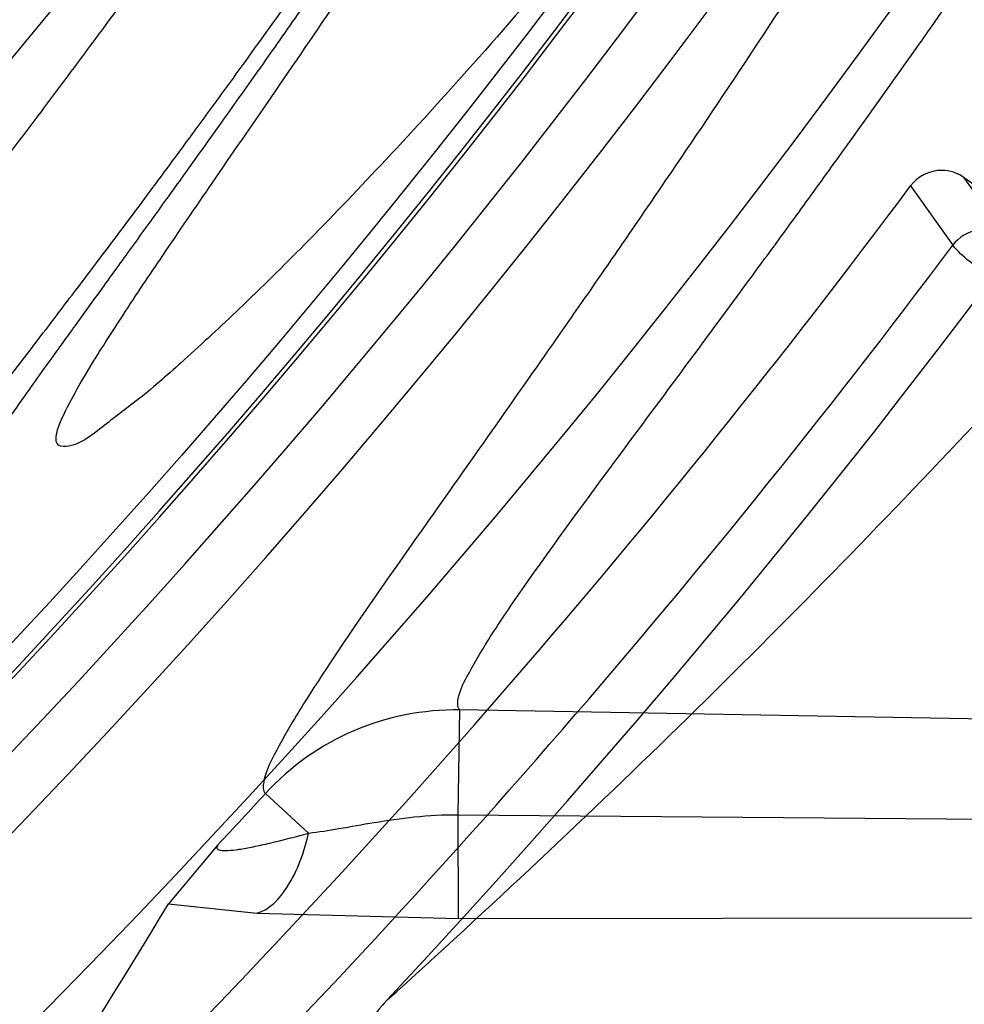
# Model space of a CAD drawing. Header units: millimetres. Extents: x 0 to 297, y 0 to 210.
# Tile 37 of 256: x 147.7394 to 147.776, y 91.1248 to 91.163. Entities that reach past the tile are written whole.
import ezdxf

# ---------------------------------------------------------------- set-up
doc = ezdxf.new("R2010")
doc.units = ezdxf.units.MM
doc.header["$LTSCALE"] = 16.335
doc.layers.get('0').update_dxf_attribs({"linetype": 'CONTINUOUS'})
for name, color, linetype in [('01_GLOBAL', 7, 'CONTINUOUS'), ('INTFCLR_1', 7, 'CONTINUOUS'), ('INTFCLR_144815', 7, 'CONTINUOUS')]:
    doc.layers.add(name, color=color, linetype=linetype)

msp = doc.modelspace()

# ---------------------------------------------------------------- linework, layer by layer
at = {"color": 7, "linetype": 'Continuous'}
msp.add_circle((148.2308034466, 92.1164639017), 1.9, dxfattribs=at)
at = {"color": 9, "linetype": 'Continuous'}
msp.add_arc((148.2308034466, 92.1164639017), 1.8756493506, 182.9674534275, 267.0325465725, dxfattribs=at)
at = {"layer": '01_GLOBAL', "color": 7, "linetype": 'Continuous'}
msp.add_circle((148.2308034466, 92.1164639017), 1.925, dxfattribs=at)
at = {"layer": 'INTFCLR_1', "color": 6, "linetype": 'Continuous'}
for radius in [0.3017258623, 0.2867456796]:
    msp.add_arc((147.5056636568, 91.35632411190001), radius, 270, 90.00000002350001, dxfattribs=at)
for points, knots in [([(147.7024190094, 91.57132411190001), (147.7018087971, 91.57132411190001), (147.7029114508, 91.5692236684), (147.7038583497, 91.5680649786), (147.7054058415, 91.56603172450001), (147.7073153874, 91.5637319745), (147.7097564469, 91.56079692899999), (147.7126098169, 91.5573885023), (147.7156703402, 91.5536813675), (147.7186923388, 91.5499560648), (147.721505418, 91.54640770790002), (147.7240879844, 91.5430774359), (147.7264364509, 91.53997985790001), (147.7285589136, 91.53711993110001), (147.7304701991, 91.53449113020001), (147.7321890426, 91.5320821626), (147.7337330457, 91.529879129), (147.7351142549, 91.527876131), (147.7363481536, 91.5260600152), (147.7374498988, 91.5244157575), (147.7384368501, 91.52292425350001), (147.7393145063, 91.52158304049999), (147.740301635, 91.52005887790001), (147.7413416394, 91.5184318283), (147.7424164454, 91.51672483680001), (147.7434051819, 91.5151347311), (147.7444675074, 91.51340362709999), (147.7454727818, 91.51173989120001), (147.7463989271, 91.5101860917), (147.7472040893, 91.50882047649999), (147.7480924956, 91.5072948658), (147.7490691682, 91.5055946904), (147.7501439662, 91.503694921), (147.7513258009, 91.5015697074), (147.7526254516, 91.49918624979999), (147.7540567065, 91.4965029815), (147.7556293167, 91.4934797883), (147.7573520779, 91.49007026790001), (147.7592357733, 91.4862176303), (147.7612959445, 91.48184252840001), (147.7635459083, 91.4768493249), (147.7659975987, 91.4711159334), (147.7686600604, 91.46449556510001), (147.771540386, 91.45677847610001), (147.7745995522, 91.4477874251), (147.7776353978, 91.43777021), (147.7804347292, 91.4271489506), (147.7828479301, 91.41640510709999), (147.7848548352, 91.405631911), (147.7864550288, 91.3948720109), (147.7876568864, 91.3841237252), (147.7884643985, 91.3734124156), (147.7888848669, 91.3627276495), (147.788923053, 91.3520862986), (147.7885832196, 91.34147856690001), (147.7878679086, 91.3309058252), (147.7867790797, 91.3203765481), (147.7853146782, 91.30986953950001), (147.7834744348, 91.2993988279), (147.7812492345, 91.2889416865), (147.7786373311, 91.27851137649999), (147.7756726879, 91.26825261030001), (147.7725298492, 91.2586638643), (147.7694333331, 91.2501513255), (147.7665578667, 91.24288110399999), (147.763914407, 91.2366339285), (147.7614912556, 91.23122494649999), (147.7592772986, 91.2265132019), (147.7572566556, 91.222383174), (147.7554148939, 91.2187488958), (147.7537381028, 91.2155404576), (147.7522167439, 91.21270536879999), (147.7508394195, 91.21019779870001), (147.7495919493, 91.20797263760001), (147.7484619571, 91.205992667), (147.7474378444, 91.2042264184), (147.7465123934, 91.2026529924), (147.7456788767, 91.20125348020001), (147.7447260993, 91.1996710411), (147.7436842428, 91.1979643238), (147.7424549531, 91.195983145), (147.7413949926, 91.1943013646), (147.7404087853, 91.1927574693), (147.7395314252, 91.19139819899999), (147.7385421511, 91.1898833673), (147.7374297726, 91.1882012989), (147.7361816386, 91.18634056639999), (147.7347816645, 91.18428595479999), (147.7332139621, 91.18202299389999), (147.7314607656, 91.179538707), (147.7295082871, 91.1768262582), (147.7273377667, 91.1738741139), (147.7249300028, 91.1706720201), (147.7222786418, 91.16722855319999), (147.7193828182, 91.16355418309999), (147.7162651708, 91.1596930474), (147.7130841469, 91.155829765), (147.7101062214, 91.152268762), (147.7075479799, 91.1491965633), (147.7055504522, 91.14679617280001), (147.7039276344, 91.14467529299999), (147.7029496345, 91.1434806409), (147.7017963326, 91.1413241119), (147.7024190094, 91.1413241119)], [0, 0, 0, 0, 0.0038604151, 0.0075016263, 0.0124785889, 0.0188917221, 0.0268498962, 0.0364677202, 0.04706947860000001, 0.0572444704, 0.0668187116, 0.0757144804, 0.08390538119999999, 0.0914099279, 0.098245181, 0.1044667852, 0.1101313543, 0.1152642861, 0.1198589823, 0.1240215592, 0.1277856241, 0.1311734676, 0.1341617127, 0.1392736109, 0.1433897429, 0.1469230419, 0.1511192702, 0.1562389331, 0.1592204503, 0.1625628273, 0.1662680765, 0.1703891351, 0.1749670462, 0.1800766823, 0.185772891, 0.1921413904, 0.1993155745, 0.2073310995, 0.2163076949, 0.2264451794, 0.2379233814, 0.250953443, 0.2658909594, 0.2830621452, 0.3030578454, 0.3259639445, 0.3492662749, 0.372530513, 0.3956109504, 0.4185782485, 0.4413347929, 0.4640172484, 0.48651927, 0.5089682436, 0.5313242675, 0.553647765, 0.5759939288, 0.5982772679, 0.6207473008, 0.6432362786, 0.6658996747, 0.6887559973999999, 0.7107777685, 0.7297237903, 0.7460531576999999, 0.7602331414, 0.7726347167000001, 0.7835467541, 0.7931663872, 0.8017211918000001, 0.8093215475, 0.8160683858, 0.8220758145, 0.8274205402, 0.8322066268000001, 0.8364980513, 0.8403368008, 0.8437547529, 0.8468031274, 0.8520223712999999, 0.8564046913, 0.8615533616, 0.8645986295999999, 0.8679945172, 0.8717882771, 0.8760445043, 0.8807522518, 0.8859628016, 0.8917731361, 0.8981681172, 0.9051985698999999, 0.9129160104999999, 0.9213486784, 0.9305434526, 0.9404096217, 0.9509435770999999, 0.9619432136, 0.9720502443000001, 0.9803711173, 0.9870628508, 0.9922716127, 0.99606073, 1, 1, 1, 1]), ([(147.7024190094, 91.1413241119), (147.7031143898, 91.1413241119), (147.7043203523, 91.14213679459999), (147.7061744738, 91.14325300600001), (147.7083002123, 91.1447976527), (147.710928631, 91.14681022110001), (147.7140582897, 91.14937974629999), (147.7175074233, 91.15237487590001), (147.7210070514, 91.1555769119), (147.724310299, 91.1587419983), (147.7273371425, 91.16175781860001), (147.7300923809, 91.16460395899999), (147.7325889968, 91.1672661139), (147.7348455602, 91.1697411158), (147.7368773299, 91.1720281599), (147.7387011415, 91.1741288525), (147.7403405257, 91.1760572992), (147.7418089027, 91.1778176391), (147.74312239, 91.1794189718), (147.7442950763, 91.1808709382), (147.7453447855, 91.18218881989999), (147.7462981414, 91.1834007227), (147.7472372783, 91.1846080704), (147.7482377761, 91.1859099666), (147.7492999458, 91.187311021), (147.7503509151, 91.1887170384), (147.7513832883, 91.1901164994), (147.7524574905, 91.19159267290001), (147.7536466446, 91.1932514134), (147.7549757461, 91.1951365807), (147.7564609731, 91.1972842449), (147.7581179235, 91.19973355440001), (147.7599603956, 91.2025250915), (147.7620026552, 91.20570886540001), (147.7642665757, 91.2093548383), (147.7667734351, 91.21354352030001), (147.7695429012, 91.2183732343), (147.7725956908, 91.2239740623), (147.7759494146, 91.23049845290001), (147.7796263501, 91.2381747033), (147.7835547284, 91.2471120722), (147.7874822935, 91.2570297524), (147.7911546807, 91.26748627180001), (147.7944163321, 91.27808548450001), (147.7972390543, 91.28872386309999), (147.7996322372, 91.2993899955), (147.8015947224, 91.3100274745), (147.8031423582, 91.3206651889), (147.8042785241, 91.3312578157), (147.8050140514, 91.3418222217), (147.805355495, 91.3523479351), (147.8053083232, 91.36283677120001), (147.8048760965, 91.3732949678), (147.8040611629, 91.3837158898), (147.8028633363, 91.39410400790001), (147.8012816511, 91.40445780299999), (147.799316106, 91.4147614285), (147.7969588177, 91.4250379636), (147.7942058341, 91.4352745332), (147.7910435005, 91.44548298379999), (147.7874805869, 91.4556114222), (147.7836594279, 91.4652777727), (147.7798256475, 91.47403311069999), (147.7762354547, 91.48156843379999), (147.7729615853, 91.48797792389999), (147.7699846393, 91.4934796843), (147.767284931, 91.4982265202), (147.7648405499, 91.5023464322), (147.7626315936, 91.50593695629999), (147.7606351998, 91.50908022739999), (147.7588346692, 91.5118359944), (147.7572125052, 91.5142588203), (147.7557564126, 91.51638728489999), (147.7544486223, 91.5182624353), (147.7532796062, 91.51991080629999), (147.7522307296, 91.5213681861), (147.7512884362, 91.5226603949), (147.7503875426, 91.52388111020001), (147.749451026, 91.5251356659), (147.7484191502, 91.5265005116), (147.7473563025, 91.52788680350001), (147.7462900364, 91.5292585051), (147.7452102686, 91.5306298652), (147.7440251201, 91.53211414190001), (147.7427013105, 91.5337461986), (147.7412185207, 91.535542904), (147.7395625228, 91.5375118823), (147.7377136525, 91.5396634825), (147.7356554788, 91.54200321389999), (147.733366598, 91.5445380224), (147.7308303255, 91.5472668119), (147.7280323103, 91.5501828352), (147.7249547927, 91.55327492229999), (147.7215984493, 91.5565159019), (147.7180191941, 91.55981674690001), (147.7144644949, 91.5629254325), (147.7112102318, 91.5656152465), (147.7084715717, 91.5677235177), (147.7062664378, 91.5693347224), (147.7043599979, 91.57048668), (147.7031273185, 91.57132411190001), (147.7024190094, 91.57132411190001)], [0, 0, 0, 0, 0.0042187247, 0.0081401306, 0.0133978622, 0.0200459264, 0.0282638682, 0.0379443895, 0.0477615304, 0.05703690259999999, 0.0656973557, 0.0736821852, 0.0810680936, 0.0878383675, 0.0940009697, 0.0996271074, 0.1047154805, 0.1093563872, 0.1135342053, 0.1172803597, 0.1206792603, 0.1237557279, 0.1266349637, 0.1299589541, 0.1337168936, 0.1373013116, 0.1406085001, 0.1442672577, 0.148377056, 0.1529904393, 0.1582606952, 0.164218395, 0.1709303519, 0.1785521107, 0.1871652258, 0.1969659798, 0.2081658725, 0.2209392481, 0.2356613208, 0.2526660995, 0.2725685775, 0.2948769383, 0.3173640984, 0.3397873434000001, 0.3621386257, 0.3841211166, 0.4060891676, 0.4277469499, 0.4493218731, 0.470705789, 0.4919793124, 0.5131981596, 0.5343255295, 0.5554668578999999, 0.5765984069, 0.5977513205, 0.6189954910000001, 0.6402209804, 0.6617015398, 0.6832900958, 0.7050415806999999, 0.7268239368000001, 0.7463339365, 0.7630160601, 0.7774553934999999, 0.7899931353, 0.8009638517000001, 0.8105830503, 0.8190545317, 0.8265380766, 0.8331730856, 0.8390248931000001, 0.8442268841, 0.8488182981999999, 0.8528943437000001, 0.8564866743, 0.8597116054, 0.8625968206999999, 0.8656908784, 0.8692094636, 0.8729771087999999, 0.8762884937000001, 0.879749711, 0.8835661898, 0.8878115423, 0.8924986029, 0.8976989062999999, 0.9034198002, 0.9097088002, 0.9166034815, 0.9241390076, 0.9323094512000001, 0.9411199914, 0.9506041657, 0.9606137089, 0.9706541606, 0.9792553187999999, 0.9862062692, 0.9916647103, 0.9957028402, 1, 1, 1, 1])]:
    msp.add_open_spline(points, degree=3, knots=knots, dxfattribs=at)
at = {"layer": 'INTFCLR_1', "color": 9, "linetype": 'Continuous'}
for points, knots in [([(147.7578360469, 91.44955591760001), (147.7601299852, 91.44299922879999), (147.7642956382, 91.42952576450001), (147.7682613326, 91.4122075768), (147.7702192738, 91.4006412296), (147.7710065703, 91.39518478), (147.7714994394, 91.3915132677), (147.7727052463, 91.3813993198), (147.773864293, 91.3647211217), (147.7737011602, 91.3479837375), (147.7730932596, 91.3377512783), (147.7728153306, 91.3340172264), (147.7723459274, 91.32845986), (147.7710514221, 91.316626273), (147.7680380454, 91.29878467), (147.7643540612, 91.28396869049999), (147.7618533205, 91.2754656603), (147.7608389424, 91.2721312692), (147.7590123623, 91.2664116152), (147.7551536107, 91.2553712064), (147.7489882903, 91.2403218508), (147.7426455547, 91.22739948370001), (147.738554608, 91.2198568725), (147.7370705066, 91.21719653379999), (147.7348652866, 91.2133153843), (147.7301153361, 91.2053160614), (147.7225777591, 91.1938048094), (147.7133378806, 91.1812395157), (147.7066749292, 91.173042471), (147.7028339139, 91.16854333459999), (147.701385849, 91.16686409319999), (147.6989422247, 91.1640712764), (147.6944265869, 91.1590434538), (147.6895205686, 91.15382001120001), (147.6850750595, 91.14916276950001), (147.6824472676, 91.14642530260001), (147.6802613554, 91.14401157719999), (147.6788390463, 91.1424858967), (147.6769884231, 91.13966284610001), (147.6801672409, 91.1409193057), (147.6819512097, 91.141994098), (147.6841146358, 91.14331988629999), (147.6860112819, 91.14459412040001), (147.6882932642, 91.1461762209), (147.6913846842, 91.14844087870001), (147.6953415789, 91.15151625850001), (147.7012543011, 91.1563820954), (147.7065470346, 91.16112874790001), (147.7111780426, 91.16556996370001), (147.7144972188, 91.16884566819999), (147.7204790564, 91.1750133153), (147.7290048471, 91.18463110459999), (147.7390158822, 91.1974187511), (147.7461841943, 91.2078944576), (147.7504450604, 91.21470752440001), (147.7520181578, 91.21729598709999), (147.7543852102, 91.2212675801), (147.7594401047, 91.23018520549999), (147.7666547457, 91.24466011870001), (147.771618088, 91.2567571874), (147.7739207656, 91.2630229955)], [0, 0, 0, 0, 0.0419449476, 0.0850695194, 0.1071739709, 0.1127634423, 0.1183584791, 0.1295423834, 0.1742656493, 0.2191961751, 0.2304978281, 0.2361598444, 0.2418057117, 0.2641744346, 0.3080240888, 0.3509528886, 0.3562644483, 0.3615432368, 0.3719979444, 0.3925183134, 0.4321501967, 0.4701192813, 0.4793724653, 0.4839620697, 0.48851378, 0.5063269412, 0.5401307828, 0.5715496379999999, 0.6004673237, 0.6038923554, 0.6072711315, 0.6138564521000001, 0.6263016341, 0.6480618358, 0.6572019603, 0.6650284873, 0.6713159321, 0.6759369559, 0.6799952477, 0.6841765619, 0.6887949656, 0.6950107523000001, 0.6986911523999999, 0.7027318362, 0.7117342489, 0.7218512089, 0.7329803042, 0.7579718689, 0.7647510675, 0.7717251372, 0.7861300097, 0.8166264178, 0.8492835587, 0.8841348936, 0.8932111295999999, 0.8978052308, 0.9024247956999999, 0.92112918, 0.9596906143, 1, 1, 1, 1]), ([(147.6811764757, 91.1413241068), (147.6810781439, 91.14132411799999), (147.6808373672, 91.14137158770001), (147.6808497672, 91.1418044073), (147.6811074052, 91.1422497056), (147.6815528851, 91.142911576), (147.6822318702, 91.14373533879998), (147.6835407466, 91.1452190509), (147.6855593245, 91.1473348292), (147.6883533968, 91.1501930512), (147.6928736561, 91.1547964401), (147.6978811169, 91.1599991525), (147.7024841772, 91.1649963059), (147.7049756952, 91.16777374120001), (147.7064519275, 91.1694435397), (147.7103658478, 91.1739155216), (147.7171547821, 91.1820635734), (147.7265732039, 91.1945612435), (147.7342592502, 91.2060163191), (147.7391039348, 91.21397962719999), (147.7413524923, 91.217842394), (147.7428653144, 91.2204893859), (147.7470335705, 91.2279909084), (147.7534974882, 91.24084499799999), (147.7597854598, 91.25582728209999), (147.7637211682, 91.2668203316), (147.7655837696, 91.27251442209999), (147.7666180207, 91.2758335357), (147.7691666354, 91.28429392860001), (147.7729221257, 91.2990378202), (147.7759956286, 91.3168025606), (147.7773158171, 91.32858523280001), (147.7777944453, 91.33411784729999), (147.7780778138, 91.3378349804), (147.7786975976, 91.3480207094), (147.7788639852, 91.364684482), (147.7776820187, 91.3812878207), (147.7764527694, 91.3913544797), (147.7759502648, 91.39500924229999), (147.7751474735, 91.4004414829), (147.7731505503, 91.4119586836), (147.7691057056, 91.4292020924), (147.7648598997, 91.44260751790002), (147.7625223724, 91.4491302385)], [0, 0, 0, 0, 0.0008731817, 0.001718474, 0.0032338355, 0.0055641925, 0.0087322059, 0.0127298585, 0.0231213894, 0.0346993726, 0.0482226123, 0.08041255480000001, 0.0988155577, 0.1085507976, 0.1135449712, 0.1186069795, 0.1613231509, 0.207686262, 0.2575123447, 0.2837454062, 0.2904461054, 0.2972015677, 0.3108182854, 0.366650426, 0.4248609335, 0.4549769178, 0.4703146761, 0.4780576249, 0.4858477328, 0.5487775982, 0.6130123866, 0.6457680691, 0.6540347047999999, 0.6623246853, 0.6788711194, 0.7446474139, 0.8101273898, 0.8265053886, 0.8346996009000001, 0.8428861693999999, 0.8752668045, 0.9384714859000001, 1, 1, 1, 1]), ([(147.7786398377, 91.26353946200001), (147.7762971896, 91.2573039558), (147.7712466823, 91.2452642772), (147.7639124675, 91.2308710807), (147.7587756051, 91.2220056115), (147.7563693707, 91.2180557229), (147.7547696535, 91.215480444), (147.7504343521, 91.2086983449), (147.743140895, 91.1982707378), (147.7329609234, 91.1855474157), (147.7242940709, 91.1759794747), (147.7182143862, 91.1698434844), (147.7148397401, 91.166583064), (147.7101283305, 91.1621594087), (147.704745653, 91.15743254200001), (147.6987350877, 91.15258708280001), (147.694713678, 91.1495239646), (147.691566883, 91.14726417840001), (147.6892555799, 91.14569188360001), (147.6866540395, 91.1439771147), (147.6840672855, 91.1424989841), (147.6817988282, 91.1413240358), (147.6811764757, 91.1413241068)], [0, 0, 0, 0, 0.1254392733, 0.2455954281, 0.3039386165, 0.3183545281, 0.3326935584, 0.3610298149, 0.4699340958, 0.5721292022, 0.6676979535, 0.7128867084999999, 0.7347758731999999, 0.7560605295, 0.8345894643, 0.86959304, 0.9014329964, 0.9297831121, 0.9425142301, 0.954114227, 0.9882800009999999, 1, 1, 1, 1])]:
    msp.add_open_spline(points, degree=3, knots=knots, dxfattribs=at)
at = {"layer": 'INTFCLR_144815', "color": 9, "linetype": 'Continuous'}
for p, q in [((147.7739088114, 91.156511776), (147.7755507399, 91.15421655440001)), ((147.7776312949, 91.15453200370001), (147.7759933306, 91.1568279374)), ((147.756375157, 91.1321407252), (147.7564460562, 91.13620154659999)), ((147.8949290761, 91.13378375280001), (147.7564460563, 91.13620154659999)), ((147.7489085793, 91.132966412), (147.750579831, 91.1314317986)), ((147.7563915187, 91.12812484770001), (147.7563751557, 91.1321407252)), ((147.7563751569, 91.1321407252), (147.8881147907, 91.1310451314)), ((147.7451488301, 91.1286946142), (147.7485704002, 91.1283238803)), ((147.7485704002, 91.1283238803), (147.7563915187, 91.12812484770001)), ((147.7563915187, 91.12812484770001), (147.87979146, 91.1282234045))]:
    msp.add_line(p, q, dxfattribs=at)
at = {"layer": 'INTFCLR_144815', "color": 6, "linetype": 'Continuous'}
for p, q in [((147.8195142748, 91.1252081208), (147.7759933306, 91.1568279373)), ((147.74706522, 91.130975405), (147.7451487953, 91.1286946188))]:
    msp.add_line(p, q, dxfattribs=at)
for radius in [0.3190566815, 0.3040475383]:
    msp.add_circle((147.5056636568, 91.35632411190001), radius, dxfattribs=at)
for radius, start, end in [(0.4398395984, 313.9937911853, 154.5150993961), (0.3241269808, 308.490992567, 51.50900743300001), (0.3391361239, 316.9838592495, 43.0161407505), (0.3200091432, 313.9992414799, 46.00075850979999), (0.2978344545, 295.6072723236, 334.3927276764), (0.2828253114, 297.0737153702, 332.9262846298), (0.3344853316, 314.9016631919, 323.3180519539)]:
    msp.add_arc((147.5056636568, 91.35632411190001), radius, start, end, dxfattribs=at)
at = {"layer": 'INTFCLR_144815', "color": 9, "linetype": 'Continuous'}
for centre, radius, start, end in [((147.5056636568, 91.35632411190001), 0.4080560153, 292.4997540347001, 54.0964566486), ((147.5056636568, 91.35632411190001), 0.3298406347, 314.0862202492, 45.9137797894), ((147.5056636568, 91.35632411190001), 0.3219531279, 313.8592910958, 46.1407088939), ((147.5056636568, 91.35632411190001), 0.3198467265, 314.0319604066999, 45.9680396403), ((147.5056636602, 91.3563241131), 0.3681108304, 292.4997540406, 16.610836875), ((147.5056636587, 91.3563241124), 0.3618983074, 311.2505121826, 12.701512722), ((147.5056636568, 91.35632411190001), 0.4164420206, 203.8266800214, 313.0809380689), ((147.5056636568, 91.35632411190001), 0.4214424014, 203.8278898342, 312.5732768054), ((147.5056636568, 91.35632411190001), 0.4364412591, 203.8266800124, 319.1799903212), ((147.5056636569, 91.35632411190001), 0.3371742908, 314.7125410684, 323.1719395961), ((147.5034586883, 91.4030258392), 0.3740355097, 311.9772585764, 316.8660505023), ((147.5056636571, 91.3563241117), 0.3621400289, 313.0638327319, 323.1640956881), ((147.5056636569, 91.35632411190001), 0.3636235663, 309.832493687, 323.1675063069), ((147.5032546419, 91.3932057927), 0.3841975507, 312.1945882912, 318.3797053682), ((147.7562745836, 91.12620269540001), 0.0100002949, 89.01751624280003, 137.4407886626), ((147.5056636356, 91.3563241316), 0.3302374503, 316.9697868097, 317.4405449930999)]:
    msp.add_arc(centre, radius, start, end, dxfattribs=at)
at = {"layer": 'INTFCLR_144815', "color": 6, "linetype": 'Continuous'}
msp.add_ellipse((147.5056636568, 91.2825663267), major_axis=(0, 0.2914681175), ratio=0.9674516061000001, start_param=-2.2743411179, end_param=-2.1269453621, dxfattribs=at)
for points, knots in [([(147.7284687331, 91.13382420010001), (147.7281248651, 91.1338305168), (147.7284667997, 91.1351065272), (147.7289335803, 91.13570228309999), (147.7294381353, 91.13651419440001), (147.7299269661, 91.13721519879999), (147.7305020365, 91.13802435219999), (147.731162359, 91.13892311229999), (147.7319099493, 91.1399218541), (147.7327456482, 91.1410217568), (147.7336709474, 91.1422277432), (147.7346879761, 91.1435451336), (147.7357985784, 91.1449795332), (147.7370029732, 91.14653486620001), (147.7382990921, 91.1482126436), (147.7396836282, 91.1500132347), (147.7411548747, 91.15193951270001), (147.7427145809, 91.15399936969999), (147.7443650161, 91.15620210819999), (147.746103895, 91.1585517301), (147.7479255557, 91.16104816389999), (147.749823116, 91.1636899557), (147.7517910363, 91.1664778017), (147.7538223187, 91.1694105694), (147.7559091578, 91.17248603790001), (147.7580430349, 91.17570086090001), (147.760214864, 91.17905059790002), (147.7624151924, 91.1825298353), (147.7646343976, 91.1861323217), (147.7668628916, 91.189851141), (147.7690913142, 91.19367890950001), (147.7713106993, 91.1976079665), (147.7735126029, 91.2016305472), (147.7756891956, 91.2057389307), (147.7778333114, 91.2099255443), (147.7799384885, 91.2141830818), (147.781998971, 91.2185045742), (147.7840096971, 91.22288344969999), (147.785966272, 91.22731357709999), (147.7878649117, 91.23178925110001), (147.7897023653, 91.2363051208), (147.7914762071, 91.24085704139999), (147.7931808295, 91.2454316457), (147.7948144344, 91.2500236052), (147.7963777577, 91.25463405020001), (147.7978725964, 91.25926866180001), (147.7992992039, 91.2639290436), (147.8006556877, 91.2686094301), (147.801941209, 91.2733071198), (147.803154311, 91.27801617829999), (147.8042942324, 91.28273212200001), (147.8053612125, 91.2874541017), (147.806355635, 91.2921819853), (147.8072778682, 91.2969157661), (147.8081281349, 91.3016549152), (147.8089065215, 91.306398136), (147.8096131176, 91.31114385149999), (147.8102481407, 91.31589110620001), (147.8108118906, 91.3206396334), (147.8113046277, 91.32538908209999), (147.8117265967, 91.3301391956), (147.8120780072, 91.33488963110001), (147.8123590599, 91.33964034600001), (147.812569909, 91.3443911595), (147.8127106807, 91.34914211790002), (147.8127814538, 91.35389307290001), (147.8127822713, 91.3586440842), (147.8127131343, 91.3633950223), (147.8125740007, 91.3681459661), (147.8123647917, 91.3728967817), (147.8120853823, 91.37764750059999), (147.8117356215, 91.38239791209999), (147.8113153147, 91.3871479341), (147.8108242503, 91.3918972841), (147.8102621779, 91.39664575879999), (147.8096288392, 91.4013929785), (147.8089239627, 91.40613849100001), (147.8081472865, 91.4108816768), (147.8072985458, 91.41562188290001), (147.8063774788, 91.4203583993), (147.8053839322, 91.4250899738), (147.804317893, 91.42981488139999), (147.8031794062, 91.4345314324), (147.8019684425, 91.4392384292), (147.8006848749, 91.4439351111), (147.7993287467, 91.44862012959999), (147.7979004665, 91.4532910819), (147.7964007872, 91.4579448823), (147.7948306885, 91.4625782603), (147.7931912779, 91.4671880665), (147.7914839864, 91.4717707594), (147.7897106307, 91.47632235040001), (147.7878734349, 91.4808384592), (147.7859750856, 91.48531428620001), (147.7840187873, 91.48974459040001), (147.7820083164, 91.4941236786), (147.7799480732, 91.4984454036), (147.7778431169, 91.5027031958), (147.7756991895, 91.506890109), (147.773522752, 91.51099883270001), (147.7713209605, 91.5150218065), (147.7691016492, 91.51895129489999), (147.7668732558, 91.5227795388), (147.7646447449, 91.5264988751), (147.7624254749, 91.53010191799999), (147.7602250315, 91.53358175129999), (147.7580530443, 91.53693210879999), (147.7559189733, 91.54014756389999), (147.7538319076, 91.5432236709), (147.7518003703, 91.5461570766), (147.7498321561, 91.54894557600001), (147.7479341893, 91.551588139), (147.7461124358, 91.5540848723), (147.7443718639, 91.55643693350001), (147.7427164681, 91.55864638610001), (147.7411492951, 91.5607160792), (147.7396725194, 91.5626494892), (147.7382875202, 91.564450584), (147.7369950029, 91.5661236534), (147.7357951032, 91.5676731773), (147.7346874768, 91.5691037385), (147.7336714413, 91.5704198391), (147.7327460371, 91.5716259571), (147.7319101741, 91.5727260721), (147.7311625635, 91.57372483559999), (147.7305021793, 91.5746236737), (147.72992705, 91.5754329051), (147.7294381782, 91.57613396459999), (147.7289336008, 91.57694590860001), (147.7284668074, 91.5775416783), (147.728124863, 91.57881770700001), (147.7284687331, 91.5788240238)], [0, 0, 0, 0, 0.0021236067, 0.0044659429, 0.005996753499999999, 0.007775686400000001, 0.0098091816, 0.0121043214, 0.0146687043, 0.0175100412, 0.0206343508, 0.0240542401, 0.0277864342, 0.0318356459, 0.0362005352, 0.040877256, 0.0458603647, 0.0511668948, 0.0568307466, 0.06285557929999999, 0.0692156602, 0.07591263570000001, 0.0829392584, 0.09028590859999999, 0.0979403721, 0.1058876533, 0.114110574, 0.1225900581, 0.1313055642, 0.140235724, 0.1493588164, 0.1586532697, 0.1680981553, 0.1776734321, 0.1873601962, 0.1971407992, 0.2069991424, 0.2169205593, 0.2268918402, 0.236901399, 0.2469387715, 0.256994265, 0.2670652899, 0.2770813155, 0.2870874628, 0.2971238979, 0.3071487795, 0.3171804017, 0.3272115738, 0.3372204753, 0.347205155, 0.3571681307, 0.3671107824, 0.3770356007, 0.3869457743, 0.396839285, 0.4067137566, 0.4165706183, 0.4264117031, 0.436238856, 0.4460529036, 0.4558561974, 0.465649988, 0.4754369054, 0.4852183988, 0.4949970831, 0.5047743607, 0.514552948, 0.5243342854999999, 0.5341210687, 0.5439147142, 0.5537177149, 0.5635313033, 0.5733577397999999, 0.5831983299, 0.5930548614, 0.6029285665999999, 0.6128203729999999, 0.6227310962, 0.6326618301, 0.642613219, 0.6525827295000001, 0.6625684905, 0.6725713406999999, 0.6825918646, 0.692631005, 0.7026858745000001, 0.7127502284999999, 0.7228203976, 0.7328919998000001, 0.7429592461, 0.7530154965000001, 0.7630529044, 0.7730624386, 0.783033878, 0.7929554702, 0.8028140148, 0.8125949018, 0.8222819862, 0.8318577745, 0.8413032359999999, 0.8505983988, 0.8597223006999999, 0.868653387, 0.8773699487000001, 0.8858505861, 0.894074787, 0.9020233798, 0.9096791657, 0.9170272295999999, 0.9240552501, 0.9307537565, 0.9371162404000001, 0.9431389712, 0.9488208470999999, 0.9541629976, 0.959168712, 0.963842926, 0.9681919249, 0.9722229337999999, 0.9759438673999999, 0.9793632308, 0.9824892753, 0.9853304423, 0.9878949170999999, 0.9901903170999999, 0.992224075, 0.994003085, 0.9955339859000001, 0.9978763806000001, 1, 1, 1, 1]), ([(147.7357237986, 91.57132411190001), (147.7353758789, 91.57132411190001), (147.7356994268, 91.5700334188), (147.7361425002, 91.5694166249), (147.7366231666, 91.5685877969), (147.7370888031, 91.56787103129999), (147.737636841, 91.56704452), (147.7382660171, 91.566126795), (147.7389780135, 91.5651078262), (147.7397734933, 91.5639864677), (147.740653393, 91.5627583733), (147.7416183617, 91.5614199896), (147.742668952, 91.55996724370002), (147.7438053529, 91.5583961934), (147.7450274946, 91.5567027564), (147.7463347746, 91.55488309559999), (147.7477261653, 91.55293344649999), (147.7491999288, 91.5508505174), (147.7507536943, 91.5486313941), (147.7523842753, 91.5462738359), (147.7540876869, 91.5437763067), (147.755859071, 91.5411381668), (147.7576927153, 91.5383597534), (147.7595821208, 91.5354424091), (147.7615200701, 91.5323885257), (147.7634987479, 91.5292015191), (147.7655098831, 91.52588577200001), (147.7675449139, 91.5224465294), (147.7695951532, 91.5188897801), (147.7716519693, 91.5152220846), (147.7737069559, 91.51145038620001), (147.7757520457, 91.50758188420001), (147.7777796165, 91.5036238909), (147.7797825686, 91.4995837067), (147.7817543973, 91.4954684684), (147.783689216, 91.4912850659), (147.785581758, 91.48704008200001), (147.7874273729, 91.48273972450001), (147.7892219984, 91.4783897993), (147.7909621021, 91.4739957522), (147.7926447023, 91.46956251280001), (147.7942672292, 91.46509473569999), (147.7958276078, 91.4605964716), (147.7973240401, 91.4560716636), (147.7987551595, 91.4515235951), (147.8001197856, 91.4469555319), (147.8014170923, 91.4423700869), (147.8026463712, 91.4377699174), (147.8038071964, 91.43315704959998), (147.8048992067, 91.4285336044), (147.8059222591, 91.42390110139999), (147.8068762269, 91.41926123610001), (147.8077611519, 91.41461511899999), (147.8085770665, 91.40996406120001), (147.8093241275, 91.4053087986), (147.8100024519, 91.4006503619), (147.8106122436, 91.3959892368), (147.8111536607, 91.39132621), (147.8116269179, 91.3866615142), (147.812032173, 91.38199575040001), (147.8123696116, 91.3773290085), (147.8126393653, 91.3726617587), (147.8128415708, 91.3679939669), (147.8129763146, 91.3633260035), (147.8130436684, 91.3586577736), (147.8130436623, 91.35398960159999), (147.8129762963, 91.34932138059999), (147.8128415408, 91.34465342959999), (147.812639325, 91.33998567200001), (147.8123695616, 91.3353184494), (147.8120321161, 91.3306517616), (147.8116268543, 91.3259860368), (147.8111535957, 91.32132141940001), (147.8106121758, 91.31665843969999), (147.8100023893, 91.31199741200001), (147.809324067, 91.3073390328), (147.8085770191, 91.30268388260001), (147.8077611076, 91.29803286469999), (147.8068762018, 91.2933868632), (147.8059222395, 91.2887470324), (147.8048992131, 91.28411464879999), (147.8038072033, 91.2794912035), (147.8026464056, 91.27487844), (147.8014171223, 91.2702782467), (147.8001198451, 91.2656928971), (147.7987552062, 91.2611247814), (147.7973241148, 91.256576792), (147.7958276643, 91.2520519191), (147.7942673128, 91.2475537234), (147.7926447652, 91.24308588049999), (147.7909621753, 91.23865265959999), (147.7892220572, 91.23425857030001), (147.7874274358, 91.2299086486), (147.7855818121, 91.225608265), (147.7836892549, 91.2213632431), (147.7817544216, 91.2171798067), (147.7797825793, 91.2130645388), (147.7777796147, 91.209024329), (147.7757520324, 91.20506631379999), (147.7737069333, 91.2011977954), (147.7716519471, 91.1974260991), (147.7695951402, 91.1937584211), (147.7675449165, 91.1902016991), (147.7655099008, 91.1867624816), (147.763498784, 91.18344676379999), (147.7615201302, 91.1802597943), (147.7595822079, 91.177205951), (147.7576928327, 91.17428865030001), (147.7558592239, 91.1715102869), (147.7540878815, 91.1688722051), (147.7523844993, 91.1663747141), (147.7507539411, 91.16401718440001), (147.7492001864, 91.1617980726), (147.7477264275, 91.15971514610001), (147.7463350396, 91.1577654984), (147.7450277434, 91.15594581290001), (147.7438055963, 91.15425236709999), (147.7426691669, 91.15268127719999), (147.7416185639, 91.1512285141), (147.7406535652, 91.1498900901), (147.7397736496, 91.1486619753), (147.7389781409, 91.1475405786), (147.7382661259, 91.14652158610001), (147.7376369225, 91.14560382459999), (147.7370888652, 91.14477728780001), (147.7366232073, 91.1440604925), (147.7361425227, 91.14323163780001), (147.735699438, 91.1426148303), (147.7353758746, 91.1413241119), (147.7357237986, 91.1413241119)], [0, 0, 0, 0, 0.0022415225, 0.0046949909, 0.0062948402, 0.0081515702, 0.0102713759, 0.0126610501, 0.0153273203, 0.0182777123, 0.0215194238, 0.0250604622, 0.0289080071, 0.0330699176, 0.0375525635, 0.0423627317, 0.0475050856, 0.0529841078, 0.05880161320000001, 0.0649581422, 0.07145189, 0.07827835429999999, 0.08543053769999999, 0.0928988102, 0.1006709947, 0.1087324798, 0.1170666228, 0.1256550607, 0.1344781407, 0.1435153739, 0.1527460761, 0.1621498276, 0.1717063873, 0.1813963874, 0.1912015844, 0.2011049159, 0.2110906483, 0.2211444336, 0.2312534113, 0.241406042, 0.2515916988, 0.2618021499, 0.2720286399, 0.2822654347, 0.2925056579, 0.3027455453, 0.312979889, 0.3232065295, 0.3334216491, 0.3436244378, 0.3538122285, 0.3639852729, 0.3741416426, 0.3842825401, 0.3944068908, 0.4045165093, 0.4146106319, 0.4246916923, 0.4347594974, 0.444816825, 0.4548636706, 0.4649030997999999, 0.474935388, 0.4849637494, 0.494988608, 0.5050132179, 0.5150380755, 0.5250663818, 0.5350986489, 0.5451379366, 0.5551847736, 0.565241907, 0.5753096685, 0.5853904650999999, 0.5954845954, 0.6055938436, 0.615718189, 0.6258587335, 0.636015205, 0.6461877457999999, 0.6563757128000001, 0.6665780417, 0.6767934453, 0.6870195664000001, 0.6972543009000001, 0.7074936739, 0.7177343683, 0.7279706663, 0.7381976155, 0.7484076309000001, 0.7585937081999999, 0.7687462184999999, 0.7788551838, 0.7889090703, 0.7988948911, 0.808798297, 0.8186035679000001, 0.82829363, 0.8378502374, 0.8472540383, 0.8564847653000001, 0.8655219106, 0.8743449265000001, 0.8829333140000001, 0.8912673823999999, 0.8993287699, 0.9071008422, 0.9145690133, 0.9217210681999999, 0.9285473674, 0.9350409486, 0.9411974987, 0.9470149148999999, 0.9524939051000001, 0.9576363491, 0.9624464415, 0.9669292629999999, 0.9710911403, 0.9749388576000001, 0.9784798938, 0.9817217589, 0.9846721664, 0.9873385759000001, 0.9897282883, 0.9918482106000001, 0.9937049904, 0.9953049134, 0.9977584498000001, 1, 1, 1, 1]), ([(147.7930286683, 91.35632411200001), (147.7930286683, 91.3533722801), (147.7929418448, 91.3474653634), (147.7925510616, 91.33860645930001), (147.7918988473, 91.32974735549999), (147.7909832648, 91.32088872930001), (147.7898024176, 91.3120320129), (147.7883542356, 91.3031798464), (147.78663577, 91.29433623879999), (147.7846446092, 91.2855070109), (147.7823800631, 91.2767001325), (147.7798403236, 91.26792751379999), (147.7770278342, 91.25920308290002), (147.7739451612, 91.25054505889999), (147.7706006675, 91.2419765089), (147.7670056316, 91.2335249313), (147.7631791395, 91.2252246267), (147.7591475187, 91.21711566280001), (147.7549462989, 91.20924560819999), (147.7506219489, 91.2016665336), (147.7462311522, 91.19443411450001), (147.7418401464, 91.187604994), (147.7375209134, 91.18123128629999), (147.7333466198, 91.17535589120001), (147.7293849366, 91.1700076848), (147.7256928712, 91.16519802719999), (147.7223132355, 91.1609230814), (147.719272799, 91.1571650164), (147.7165878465, 91.1538958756), (147.7142575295, 91.15108069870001), (147.7122827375, 91.1486925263), (147.7106428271, 91.14667110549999), (147.7093543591, 91.14506772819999), (147.7083339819, 91.1436398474), (147.7076676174, 91.1428076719), (147.7070414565, 91.1413241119), (147.7074681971, 91.1413241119)], [0, 0, 0, 0, 0.0374136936, 0.0748639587, 0.1123780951, 0.1499879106, 0.1877264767, 0.2256114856, 0.2636616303, 0.3018965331, 0.3403130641, 0.3789003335, 0.4176356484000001, 0.4564792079, 0.4953691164, 0.5342020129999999, 0.5728718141, 0.611197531, 0.6489667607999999, 0.6859303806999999, 0.721782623, 0.7561939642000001, 0.788825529, 0.8193610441, 0.8475376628, 0.8731799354, 0.8962089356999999, 0.9166076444, 0.9344457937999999, 0.9498358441, 0.9629038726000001, 0.9737937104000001, 0.9826269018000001, 0.9895233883, 0.9945911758, 1, 1, 1, 1]), ([(147.7213403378, 91.13382420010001), (147.7210071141, 91.1338302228), (147.7213359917, 91.13507355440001), (147.7218077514, 91.1356441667), (147.7223120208, 91.13643193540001), (147.7228022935, 91.1371115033), (147.7233789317, 91.13789674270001), (147.7240414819, 91.13876915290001), (147.7247918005, 91.1397389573), (147.7256308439, 91.140807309), (147.7265597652, 91.1419785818), (147.7275795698, 91.1432565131), (147.7286913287, 91.1446455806), (147.7298959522, 91.1461504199), (147.7311942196, 91.1477760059), (147.7325865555, 91.1495273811), (147.7340730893, 91.15140977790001), (147.7356532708, 91.1534281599), (147.7373256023, 91.15558688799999), (147.7390872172, 91.1578891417), (147.7409338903, 91.16033684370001), (147.7428603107, 91.1629309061), (147.7448603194, 91.1656714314), (147.7469269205, 91.1685576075), (147.7490522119, 91.171587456), (147.7512274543, 91.174757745), (147.7534432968, 91.1780641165), (147.755689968, 91.1815011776), (147.7579575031, 91.1850626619), (147.760235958, 91.188741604), (147.7625156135, 91.19253053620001), (147.7647871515, 91.1964216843), (147.7670417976, 91.2004071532), (147.769271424, 91.20447908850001), (147.771468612, 91.208629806), (147.7736266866, 91.2128519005), (147.7757397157, 91.2171383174), (147.7778024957, 91.2214824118), (147.7798105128, 91.225877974), (147.7817598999, 91.23031924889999), (147.783647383, 91.2348009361), (147.7854702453, 91.2393182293), (147.7872262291, 91.24386670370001), (147.7889135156, 91.2484423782), (147.7905306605, 91.25304165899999), (147.7920765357, 91.25766129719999), (147.7935503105, 91.26229843), (147.7949513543, 91.2669503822), (147.7962792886, 91.2716149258), (147.7975338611, 91.2762899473), (147.7987150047, 91.28097374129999), (147.7998227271, 91.2856646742), (147.8008571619, 91.2903614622), (147.8018184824, 91.29506287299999), (147.8027069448, 91.2997679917), (147.8035228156, 91.304475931), (147.8042664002, 91.3091860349), (147.8049379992, 91.3138976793), (147.8055379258, 91.3186104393), (147.8060664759, 91.32332393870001), (147.8065239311, 91.3280379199), (147.8069105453, 91.3327521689), (147.8072265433, 91.33746654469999), (147.8074721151, 91.3421809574), (147.8076474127, 91.34689536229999), (147.8077525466, 91.3516097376), (147.8077759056, 91.35475278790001), (147.8077759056, 91.3563241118)], [0, 0, 0, 0, 0.0040984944, 0.008657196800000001, 0.0116427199, 0.0151159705, 0.0190904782, 0.0235807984, 0.0286007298, 0.0341649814, 0.0402875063, 0.046984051, 0.05427110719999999, 0.0621670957, 0.0706888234, 0.0798547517, 0.0896814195, 0.1001853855, 0.1113776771, 0.1232622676, 0.1358345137, 0.1490837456, 0.1629968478, 0.1775559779, 0.1927364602, 0.2085082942, 0.2248364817, 0.2416821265, 0.2590032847, 0.276756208, 0.2948964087, 0.3133796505, 0.3321629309, 0.351205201, 0.3704678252, 0.3899149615, 0.4095138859, 0.4292348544, 0.4490512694, 0.4689395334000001, 0.4888788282, 0.5088510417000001, 0.5288411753, 0.5488351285, 0.5688220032, 0.588792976, 0.6087392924, 0.6286557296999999, 0.648536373, 0.6683785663, 0.6881787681, 0.7079363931, 0.7276497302, 0.747319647, 0.7669461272, 0.7865313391, 0.8060763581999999, 0.8255838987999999, 0.8450563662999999, 0.8644971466, 0.8839093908, 0.9032968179, 0.9226632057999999, 0.9420124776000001, 0.9613488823, 0.9806766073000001, 1, 1, 1, 1]), ([(147.7410646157, 91.1464157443), (147.7404495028, 91.14642648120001), (147.7414902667, 91.1484710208), (147.7422383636, 91.14971900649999), (147.7435068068, 91.1517141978), (147.7450324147, 91.1539776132), (147.7469644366, 91.1568013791), (147.749250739, 91.16011747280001), (147.7518249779, 91.16387981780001), (147.7544960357, 91.16783999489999), (147.7570670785, 91.1717333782), (147.7594260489, 91.1753801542), (147.7615657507, 91.1787633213), (147.7634969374, 91.1818828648), (147.7652378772, 91.18475118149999), (147.7667974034, 91.18737090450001), (147.7681918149, 91.1897547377), (147.7694356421, 91.1919165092), (147.770554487, 91.1938910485), (147.7716380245, 91.1958294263), (147.7727354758, 91.1978218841), (147.7738302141, 91.19984183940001), (147.7748430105, 91.2017392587), (147.7757359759, 91.2034362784), (147.7765233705, 91.204951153), (147.7772180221, 91.2063022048), (147.7778635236, 91.2075703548), (147.7785130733, 91.2088599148), (147.7792189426, 91.21027636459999), (147.7799993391, 91.2118614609), (147.7808643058, 91.2136423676), (147.781823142, 91.2156478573), (147.7828847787, 91.21790842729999), (147.7840568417, 91.22045500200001), (147.7853513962, 91.22333360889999), (147.7867767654, 91.2265898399), (147.7883442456, 91.2302821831), (147.7900690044, 91.2344907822), (147.7919653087, 91.23931506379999), (147.7940438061, 91.2448749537), (147.7963075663, 91.2512986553), (147.7987602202, 91.25877888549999), (147.801338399, 91.2673810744), (147.8038697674, 91.27681588), (147.8061867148, 91.2866594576), (147.8081973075, 91.2965647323), (147.8098957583, 91.30650275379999), (147.8112827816, 91.3164589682), (147.8123599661, 91.32643859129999), (147.8131265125, 91.3364137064), (147.813584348, 91.3463790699), (147.8136860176, 91.35301289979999), (147.8136860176, 91.3563241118)], [0, 0, 0, 0, 0.0081673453, 0.0154284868, 0.025145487, 0.0374546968, 0.0524606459, 0.0702814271, 0.0910268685, 0.1129482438, 0.1337055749, 0.1529641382, 0.1706077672, 0.186847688, 0.2016713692, 0.2151515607, 0.2273221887, 0.2383348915, 0.2482619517, 0.2574513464, 0.2678158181, 0.2784602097, 0.2879526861, 0.2963692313, 0.3039179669, 0.3106181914, 0.316537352, 0.3228091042, 0.3297871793, 0.3375473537, 0.3462645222, 0.3560710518, 0.3670580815, 0.3794198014, 0.3932872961, 0.4089598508, 0.4266081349, 0.4465389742, 0.4693403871, 0.4954216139, 0.5253358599, 0.5597543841, 0.5999196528, 0.6445403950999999, 0.6894180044, 0.7341505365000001, 0.7787008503, 0.8232446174, 0.8675822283, 0.911936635, 0.9560410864, 1, 1, 1, 1]), ([(147.8284438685, 91.35632411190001), (147.8284438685, 91.3530371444), (147.8283379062, 91.3464557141), (147.8278604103, 91.3365847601), (147.8270625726, 91.326712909), (147.8259426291, 91.31684737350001), (147.8244981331, 91.30699276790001), (147.822726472, 91.2971556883), (147.8206252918, 91.2873455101), (147.8181931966, 91.2775753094), (147.8154305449, 91.2678626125), (147.8123404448, 91.2582299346), (147.8089300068, 91.24870577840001), (147.8052119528, 91.2393254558), (147.8012063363, 91.23013181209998), (147.7969425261, 91.22117554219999), (147.7924608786, 91.2125148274), (147.7878141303, 91.20421417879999), (147.783067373, 91.196341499), (147.7782964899, 91.18896402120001), (147.7735843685, 91.18214265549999), (147.7690150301, 91.1759261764), (147.76466726, 91.1703466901), (147.7606082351, 91.1654169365), (147.7568899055, 91.16113172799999), (147.7535474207, 91.1574693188), (147.7506009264, 91.1544015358), (147.7480577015, 91.1518832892), (147.7459178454, 91.14990113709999), (147.7441724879, 91.14835424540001), (147.7426557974, 91.14725500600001), (147.7416594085, 91.14640538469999), (147.7410646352, 91.1464157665)], [0, 0, 0, 0, 0.0421285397, 0.08434683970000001, 0.1266414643, 0.1690446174, 0.2115817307, 0.2542734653, 0.2971305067, 0.3401457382, 0.3832945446, 0.4265305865, 0.4697791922, 0.5129300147, 0.5558322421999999, 0.5982870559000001, 0.6400420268, 0.6807938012, 0.7201892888, 0.7578469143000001, 0.7933806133, 0.8264335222, 0.8567170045, 0.8840287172, 0.9082689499, 0.9294277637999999, 0.9475672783, 0.9627965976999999, 0.9752495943, 0.9850650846, 0.9923757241, 1, 1, 1, 1]), ([(147.7759933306, 91.1568279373), (147.7757446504, 91.157008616), (147.7749780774, 91.157275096), (147.7741776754, 91.1568727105), (147.7739088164, 91.15651177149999)], [0, 0, 0, 0, 0.4058148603, 1, 1, 1, 1]), ([(147.7776312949, 91.15453200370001), (147.7773246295, 91.154754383), (147.7765018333, 91.154963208), (147.7757782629, 91.1545198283), (147.7755507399, 91.15421655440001)], [0, 0, 0, 0, 0.4997862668, 1, 1, 1, 1]), ([(147.7955045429, 91.1392120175), (147.7949320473, 91.1396287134), (147.7937874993, 91.1404631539), (147.7920783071, 91.1417129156), (147.7903881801, 91.1429523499), (147.7887409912, 91.1441639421), (147.787154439, 91.14533502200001), (147.785638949, 91.1464576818), (147.7841978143, 91.14752923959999), (147.7828385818, 91.1485440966), (147.7815754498, 91.14949158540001), (147.7804179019, 91.15036518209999), (147.7793713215, 91.15115904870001), (147.7784419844, 91.1518729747), (147.7776290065, 91.1524931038), (147.7766859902, 91.15326606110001), (147.7759052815, 91.1537388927), (147.7755507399, 91.15421655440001)], [0, 0, 0, 0, 0.0850724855, 0.1701760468, 0.2543892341, 0.3368805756, 0.415846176, 0.491307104, 0.5634749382, 0.6316077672, 0.6951085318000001, 0.7531805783, 0.8058464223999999, 0.8529127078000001, 0.8940309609, 0.9285308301, 1, 1, 1, 1]), ([(147.75362695, 91.12496396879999), (147.7533562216, 91.12467381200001), (147.7528479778, 91.1240625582), (147.7521965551, 91.1230664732), (147.7516647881, 91.1220056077), (147.7512595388, 91.1208952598), (147.7509855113, 91.119751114), (147.7508454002, 91.11858899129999), (147.7508399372, 91.1174246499), (147.7509680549, 91.1162733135), (147.7512270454, 91.11514974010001), (147.7516126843, 91.1140680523), (147.7521193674, 91.11304161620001), (147.7527402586, 91.1120829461), (147.7534673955, 91.11120368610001), (147.7542917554, 91.110414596), (147.7552032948, 91.10972551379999), (147.7561909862, 91.1091452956), (147.7572428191, 91.1086817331), (147.7583459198, 91.1083414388), (147.7594862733, 91.1081297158), (147.7602600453, 91.1080769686), (147.7606478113, 91.1080728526)], [0, 0, 0, 0, 0.0514138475, 0.102725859, 0.1538761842, 0.204816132, 0.2555260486, 0.3059645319, 0.3561326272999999, 0.4060417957, 0.4557148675, 0.5051829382, 0.5544885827, 0.6036835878, 0.6528264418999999, 0.7019773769, 0.7511954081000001, 0.8005371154, 0.8500526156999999, 0.8997828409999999, 0.9497593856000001, 1, 1, 1, 1])]:
    msp.add_open_spline(points, degree=3, knots=knots, dxfattribs=at)
at = {"layer": 'INTFCLR_144815', "color": 9, "linetype": 'Continuous'}
for points, knots in [([(147.8277712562, 91.3440149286), (147.8275343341, 91.337471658), (147.8266450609, 91.32382585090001), (147.8244952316, 91.3067592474), (147.8225220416, 91.2954080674), (147.8215179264, 91.2902270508), (147.8208267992, 91.28680235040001), (147.8188637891, 91.2776198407), (147.8151755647, 91.26304964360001), (147.8102216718, 91.2473626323), (147.8063955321, 91.2368077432), (147.8041443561, 91.2309710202), (147.8007896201, 91.22260613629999), (147.7966571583, 91.21318547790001), (147.792249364, 91.2040679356), (147.7897385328, 91.19909895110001), (147.7860995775, 91.1920961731), (147.7806714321, 91.1823021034), (147.7733968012, 91.1703037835), (147.7675102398, 91.1612757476), (147.763830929, 91.1558625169), (147.7622465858, 91.153562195), (147.7612541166, 91.15212794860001), (147.7588296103, 91.14864636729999), (147.7553739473, 91.14375603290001), (147.7521790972, 91.13921290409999), (147.7505580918, 91.1367208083), (147.749850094, 91.1355890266), (147.7492442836, 91.1344861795), (147.7488357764, 91.13361876), (147.7487958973, 91.1330647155), (147.7489086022, 91.1329663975)], [0, 0, 0, 0, 0.0858001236, 0.1790833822, 0.2252548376, 0.2367557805, 0.2482389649, 0.2710367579, 0.3598009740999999, 0.445061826, 0.4864888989, 0.5069045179, 0.5270361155, 0.6045890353, 0.6416374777, 0.6597341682, 0.6775421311, 0.7450519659, 0.8064210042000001, 0.8613741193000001, 0.8862623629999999, 0.8921897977, 0.8979757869, 0.909117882, 0.9477859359, 0.9764348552, 0.98192108, 0.9867019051, 0.9940016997, 0.9980401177, 1, 1, 1, 1]), ([(147.7564460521, 91.1362015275), (147.7563338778, 91.1362930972), (147.756379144, 91.1368455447), (147.756811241, 91.1376844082), (147.7574390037, 91.13876833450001), (147.7581735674, 91.1398767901), (147.7598552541, 91.14232568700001), (147.7631602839, 91.1467886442), (147.7667310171, 91.1515965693), (147.7692366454, 91.15502191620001), (147.7702621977, 91.1564331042), (147.7718989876, 91.1586962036), (147.7756984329, 91.1640210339), (147.7817762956, 91.1729049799), (147.7892883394, 91.1847191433), (147.7948969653, 91.1943722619), (147.7986568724, 91.2012759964), (147.801249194, 91.20617136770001), (147.8057981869, 91.2151509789), (147.8100668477, 91.22443848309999), (147.8135331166, 91.2326893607), (147.8158573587, 91.2384424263), (147.8198063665, 91.2488430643), (147.8249212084, 91.26430682), (147.8287325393, 91.27868388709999), (147.8307607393, 91.2877450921), (147.8314745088, 91.2911231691), (147.8325112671, 91.29623247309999), (147.8345483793, 91.3074250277), (147.8365680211, 91.32273775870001), (147.8374675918, 91.33466089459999), (147.8377248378, 91.3395796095)], [0, 0, 0, 0, 0.0019511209, 0.0060578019, 0.0135221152, 0.0184240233, 0.0240553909, 0.0535050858, 0.0932797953, 0.1047395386, 0.110689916, 0.1167852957, 0.1423727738, 0.1988288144, 0.2618001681, 0.3309746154, 0.3492045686, 0.3677228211, 0.4056116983, 0.4848284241, 0.5053718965, 0.5261970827, 0.5684309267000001, 0.6552565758, 0.7455309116, 0.7687000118, 0.7803679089, 0.7920523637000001, 0.8389465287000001, 0.9336333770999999, 1, 1, 1, 1]), ([(147.7505798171, 91.1314318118), (147.7509719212, 91.1314770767), (147.7518188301, 91.13161463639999), (147.7531783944, 91.13185744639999), (147.7547157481, 91.1320864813), (147.7558081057, 91.13214813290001), (147.7563751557, 91.1321407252)], [0, 0, 0, 0, 0.202579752, 0.4400931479, 0.7089428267, 1, 1, 1, 1]), ([(147.7470652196, 91.1309754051), (147.747037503, 91.1309382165), (147.7469861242, 91.1308197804), (147.7472144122, 91.13074143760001), (147.7474837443, 91.13075670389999), (147.7479207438, 91.13080095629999), (147.7484617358, 91.13090465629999), (147.749368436, 91.1311033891), (147.7500817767, 91.1312930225), (147.7505798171, 91.1314318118)], [0, 0, 0, 0, 0.036728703, 0.0754493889, 0.1516971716, 0.2662737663, 0.4152335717, 0.5905784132, 1, 1, 1, 1]), ([(147.7485704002, 91.1283238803), (147.7490661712, 91.12845537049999), (147.7500073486, 91.1295022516), (147.7504053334, 91.1306962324), (147.7505798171, 91.1314318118)], [0, 0, 0, 0, 0.4042169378, 1, 1, 1, 1])]:
    msp.add_open_spline(points, degree=3, knots=knots, dxfattribs=at)

doc.saveas('drawing.dxf')
